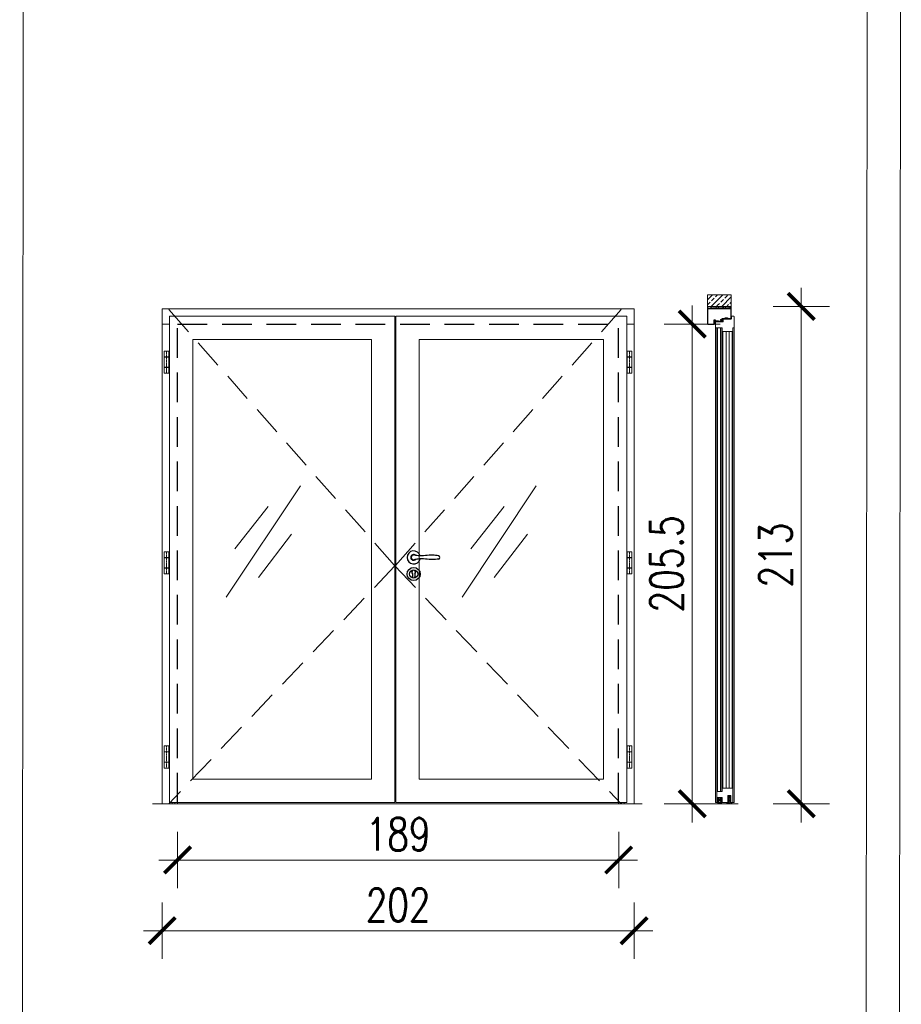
# Model space of a CAD drawing. Header units: millimetres. Extents: x 23192 to 149900, y -396339 to -79279.
# Tile 121 of 136: x 80975 to 81353, y -211054 to -210633. Entities that reach past the tile are written whole.
import ezdxf

# ---------------------------------------------------------------- set-up
doc = ezdxf.new("R2010")
doc.units = ezdxf.units.MM
doc.linetypes.add('CENTER', pattern=[0.6, 0.375, -0.075, 0.075, -0.075])
doc.linetypes.add('DASHED', pattern=[19.05, 12.7, -6.35])
doc.layers.get('0').update_dxf_attribs({"lineweight": 0})
for name, color, linetype, lineweight in [('0_LEGENDA', 7, 'Continuous', 13), ('Drzwi - hatch', 8, 'Continuous', 5), ('Drzwi KRAWĘDZIE', 7, 'Continuous', 20), ('Drzwi Kreskowanie', 252, 'Continuous', 5)]:
    doc.layers.add(name, color=color, linetype=linetype, lineweight=lineweight)
for name, color, linetype in [('Drzwi - klamki', 150, 'Continuous'), ('Drzwi PRZER-DUŻA', 240, 'DASHED'), ('GRUBA', 4, 'Continuous')]:
    doc.layers.add(name, color=color, linetype=linetype)
doc.styles.add('SIMPLEX', font='simplex.shx', dxfattribs={"width": 0.77})
doc.dimstyles.new('OL PB 200', dxfattribs={"dimscale": 4, "dimtxt": 3.5, "dimasz": 0.2, "dimexe": 10, "dimexo": 10, "dimgap": 1, "dimtad": 1, "dimdec": 1, "dimrnd": 0.5, "dimzin": 9, "dimdsep": 46, "dimtxsty": 'SIMPLEX', "dimblk": 'thick_MSz', "dimcen": 0.1, "dimdle": 8, "dimse1": 1, "dimse2": 1, "dimclrd": 256, "dimclre": 256, "dimclrt": 3, "dimadec": 1, "dimazin": 2, "dimtfac": 1, "dimtdec": 1, "dimtix": 1, "dimtofl": 0, "dimtmove": 2, "dimatfit": 3, "dimldrblk": 'thick_MSz', "dimfxl": 10, "dimfxlon": 1, "dimtolj": 1, "dimlwd": -1, "dimlwe": -1, "dimarcsym": 0})

# ---------------------------------------------------------------- blocks, each defined once
blk = doc.blocks.new('DA8083FR')
at = {"ltscale": 0.05}
for p, q in [((-6.399964, 0), (-8.399964, 0)), ((8.400024, 0), (6.400024, 0))]:
    blk.add_line(p, q, dxfattribs=at)
at = {"ltscale": 0.175}
for p, q in [((-3.5, 0), (3.5, 0)), ((-3.5, -1.199997), (3.5, -1.199997))]:
    blk.add_line(p, q, dxfattribs=at)
at = {"ltscale": 0.1125}
for p, q in [((-3.5, -2.900009), (-3.5, 0)), ((3.5, -2.900009), (3.5, 0))]:
    blk.add_line(p, q, dxfattribs=at)
at = {"ltscale": 0.3625}
for p, q in [((-9, -3.400009), (-9, -17.900009)), ((9, -3.400009), (9, -17.900009))]:
    blk.add_line(p, q, dxfattribs=at)
at = {"ltscale": 0.015}
for p, q in [((-8.699951, -0.300003), (-8.699951, -0.900009)), ((8.700012, -0.900009), (8.700012, -0.300003))]:
    blk.add_line(p, q, dxfattribs=at)
at = {"ltscale": 0.1}
for p, q in [((-8.5, -2.900009), (-4.5, -2.900009)), ((4.5, -2.900009), (8.5, -2.900009))]:
    blk.add_line(p, q, dxfattribs=at)
at = {"ltscale": 0.025}
for p, q in [((-8.399964, -1.199997), (-7.399964, -1.199997)), ((7.400024, -1.199997), (8.400024, -1.199997))]:
    blk.add_line(p, q, dxfattribs=at)
at = {"ltscale": 0.0875}
for p, q in [((-4.5, -18.900009), (-8, -18.900009)), ((8, -18.900009), (4.5, -18.900009))]:
    blk.add_line(p, q, dxfattribs=at)
at = {"ltscale": 0.098125}
for p, q in [((-7.799988, -22.825012), (-7.799988, -18.900009)), ((7.800049, -22.825012), (7.800049, -18.900009))]:
    blk.add_line(p, q, dxfattribs=at)
at = {"ltscale": 0.0325}
for p, q in [((-7.199951, -1.400009), (-7.199951, -2.699997)), ((7.200012, -2.699997), (7.200012, -1.400009))]:
    blk.add_line(p, q, dxfattribs=at)
at = {"ltscale": 0.098614}
for p, q in [((-6.839722, -18.900009), (-7.000305, -22.841293)), ((6.839783, -18.900009), (7.000366, -22.841293))]:
    blk.add_line(p, q, dxfattribs=at)
at = {"ltscale": 0.00918}
blk.add_line((-6.195435, -18.900009), (-6.113953, -19.258041), dxfattribs=at)
at = {"ltscale": 0.01516}
for p, q in [((-6.094483, -19.583938), (-6.157593, -20.187042)), ((6.157654, -20.187042), (6.094543, -19.583938))]:
    blk.add_line(p, q, dxfattribs=at)
at = {"ltscale": 0.0575}
for p, q in [((-6, -2.699997), (-6, -0.400009)), ((6, -0.400009), (6, -2.699997))]:
    blk.add_line(p, q, dxfattribs=at)
at = {"ltscale": 0.013848}
blk.add_line((-5.560852, -20.249466), (-5.503174, -19.698562), dxfattribs=at)
at = {"ltscale": 0.043857}
for p, q in [((-5.30426, -19.519378), (-3.549988, -19.519378)), ((5.304321, -19.519378), (3.550049, -19.519378))]:
    blk.add_line(p, q, dxfattribs=at)
at = {"ltscale": 0.4}
for p, q in [((-4.5, -2.900009), (-4.5, -18.900009)), ((4.5, -2.900009), (4.5, -18.900009))]:
    blk.add_line(p, q, dxfattribs=at)
at = {"ltscale": 0.225}
for p, q in [((-4.5, -2.900009), (4.5, -2.900009)), ((4.5, -2.900009), (-4.5, -2.900009)), ((4.5, -18.900009), (-4.5, -18.900009))]:
    blk.add_line(p, q, dxfattribs=at)
at = {"ltscale": 0.194121}
blk.add_line((-3.882385, -18.900009), (3.882446, -18.900009), dxfattribs=at)
at = {"ltscale": 0.061736}
for p, q in [((-3.349976, -19.719375), (-3.349976, -22.188797)), ((3.350036, -19.719375), (3.350036, -22.188797))]:
    blk.add_line(p, q, dxfattribs=at)
at = {"ltscale": 0.016505}
blk.add_line((-2.75, -21.147186), (-2.892883, -21.791748), dxfattribs=at)
at = {"ltscale": 0.035695}
for p, q in [((-2.75, -19.719375), (-2.75, -21.147186)), ((2.75, -21.147186), (2.75, -19.719375))]:
    blk.add_line(p, q, dxfattribs=at)
at = {"ltscale": 0.127501}
blk.add_line((2.550049, -19.519378), (-2.549988, -19.519378), dxfattribs=at)
at = {"ltscale": 0.108406}
blk.add_line((-2.168091, -10.699997), (2.168152, -10.699997), dxfattribs=at)
at = {"ltscale": 0.107848}
blk.add_line((2.156982, -9.5), (-2.156922, -9.5), dxfattribs=at)
at = {"ltscale": 0.017671}
blk.add_line((-0.353394, -23.37442), (0.353454, -23.37442), dxfattribs=at)
at = {"ltscale": 0.009999}
blk.add_line((0.200012, -2.900009), (-0.199951, -2.900009), dxfattribs=at)
at = {"ltscale": 0.012222}
blk.add_line((0, -6.6958), (0, -7.184692), dxfattribs=at)
at = {"ltscale": 0.016633}
blk.add_line((0, -7.184692), (0, -7.850006), dxfattribs=at)
at = {"ltscale": 0.016506}
blk.add_line((2.892944, -21.791748), (2.75, -21.147186), dxfattribs=at)
at = {"ltscale": 0.013847}
blk.add_line((5.560913, -20.24942), (5.503235, -19.698562), dxfattribs=at)
at = {"ltscale": 0.009179}
blk.add_line((6.114014, -19.258041), (6.195434, -18.900009), dxfattribs=at)
for points in [[(-8.5, -2.900009), (-8.599732, -2.910064), (-8.695374, -2.939758), (-8.858215, -3.051193), (-8.963745, -3.213195), (-9, -3.400009)], [(-8, -18.900009), (-8.202698, -18.879196), (-8.394165, -18.819046), (-8.567505, -18.723373), (-8.721863, -18.592086), (-8.838684, -18.444503), (-8.929993, -18.267639), (-8.982666, -18.086334), (-9, -17.900009)], [(8, -18.900009), (8.202698, -18.879196), (8.394165, -18.819046), (8.567505, -18.723373), (8.721863, -18.592086), (8.838684, -18.444503), (8.929993, -18.267639), (8.982666, -18.086334), (9, -17.900009)], [(9, -3.400009), (8.963806, -3.213195), (8.858276, -3.051193), (8.695373, -2.939758), (8.599792, -2.910064), (8.5, -2.900009)]]:
    blk.add_lwpolyline(points)
for radius in [3.404208, 2.915314, 2.25]:
    blk.add_circle((0, -10.100006), radius)
for centre, radius, start, end in [((-8.399964, -0.300003), 0.3, 90.000003, 180.000005), ((-8.399964, -0.900009), 0.3, 179.999991, 270.000001), ((-7.399964, -22.824997), 0.4, 180.001125, 357.665424), ((-7.399964, -1.400009), 0.2, 0, 90.000003), ((-7.399964, -2.699997), 0.2, 270.000001, 0), ((-6.399964, -0.400009), 0.4, 0, 90.000003), ((-3.671143, -20.447189), 2.5, 174.027059, 289.64092), ((-7.08905, -19.479889), 1, 354.027419, 12.81746), ((-5.799988, -2.699997), 0.2, 179.999991, 270.000001), ((-3.671143, -20.447189), 1.9, 174.026868, 275.613132), ((-5.30426, -19.719375), 0.2, 89.999996, 174.026704), ((-3.549988, -19.719375), 0.2, 359.999983, 89.999996), ((-3.5, -22.188797), 0.15, 275.61264, 0.000569), ((-2.599976, -21.856674), 0.3, 167.500472, 240.643356), ((-2.763611, -22.990097), 0.2, 62.74125, 109.632466), ((-2.549988, -19.719375), 0.2, 89.998555, 180.000005), ((0.929809, -15.581268), 7.5, 240.643274, 262.6826), ((-0.353394, -18.311325), 5.063093, 242.745388, 270.000001), ((0, -22.821808), 0.2, 262.681781, 277.318221), ((-0.929749, -15.581268), 7.5, 277.317456, 299.356727), ((0.353454, -18.311325), 5.063093, 269.999673, 297.254614), ((2.550049, -19.719375), 0.2, 359.999983, 89.998855), ((2.763672, -22.990097), 0.2, 70.364834, 117.260729), ((2.600036, -21.856674), 0.3, 299.356263, 12.499337), ((3.671203, -20.447189), 2.5, 250.359081, 5.972941), ((3.5, -22.188797), 0.15, 179.999691, 264.388645), ((3.550049, -19.719375), 0.2, 89.999996, 180.000005), ((3.671203, -20.447189), 1.900002, 264.386569, 5.974443), ((5.304321, -19.719375), 0.2, 5.973296, 89.999996), ((5.800049, -2.699997), 0.2, 270.000001, 0), ((6.400024, -0.400009), 0.4, 90.000003, 180.000005), ((7.089111, -19.479889), 1, 167.18224, 185.972268), ((7.400024, -22.824997), 0.4, 182.334564, 359.998863), ((7.400024, -1.400009), 0.2, 90.000003, 179.999991), ((7.400024, -2.699997), 0.2, 179.999991, 270.000001), ((8.400024, -0.300003), 0.3, 0, 90.000003), ((8.400024, -0.900009), 0.3, 270.000001, 0.00001)]:
    blk.add_arc(centre, radius, start, end)
blk = doc.blocks.new('thick_MSz')
for p, q in [((0, 15), (0, -15)), ((-10, 0), (10, 0))]:
    blk.add_line(p, q)
at = {"const_width": 2, "elevation": 2}
blk.add_lwpolyline([(-7.07, -7.07), (7.07, 7.07)], dxfattribs=at)
blk = doc.blocks.new('*D311')
at = {"layer": '0_LEGENDA', "transparency": 16777216}
blk.add_line((81263.11, -210967.52), (81263.11, -210763.72), dxfattribs=at)
at = {"layer": 'DEFPOINTS', "color": 0, "transparency": 16777216}
for p in [(81263.11, -210762.92), (81271.16, -210762.92), (81268.25, -210968.32)]:
    blk.add_point(p, dxfattribs=at)
at = {"layer": '0_LEGENDA', "transparency": 16777216, "xscale": 0.8, "yscale": 0.8, "zscale": 0.8}
for p, rotation in [((81263.11, -210762.92), 90), ((81263.11, -210968.32), 270)]:
    blk.add_blockref('thick_MSz', p, dxfattribs=dict(at, rotation=rotation))
at = {"layer": '0_LEGENDA', "color": 3, "transparency": 16777216, "insert": (81252.11, -210865.62), "char_height": 14, "attachment_point": 5, "rotation": 90, "style": 'SIMPLEX'}
blk.add_mtext('\\A1;205.5', dxfattribs=at)
blk = doc.blocks.new('*D312')
at = {"layer": '0_LEGENDA', "transparency": 16777216}
blk.add_line((81309.78, -210756.12), (81309.78, -210967.52), dxfattribs=at)
at = {"layer": 'DEFPOINTS', "color": 0, "transparency": 16777216}
for p in [(81279.75, -210755.32), (81279.75, -210968.32), (81309.78, -210968.32)]:
    blk.add_point(p, dxfattribs=at)
at = {"layer": '0_LEGENDA', "transparency": 16777216, "xscale": 0.8, "yscale": 0.8, "zscale": 0.8}
for p, rotation in [((81309.78, -210755.32), 90), ((81309.78, -210968.32), 270)]:
    blk.add_blockref('thick_MSz', p, dxfattribs=dict(at, rotation=rotation))
at = {"layer": '0_LEGENDA', "color": 3, "transparency": 16777216, "insert": (81298.78, -210861.82), "char_height": 14, "attachment_point": 5, "rotation": 90, "style": 'SIMPLEX'}
blk.add_mtext('\\A1;213', dxfattribs=at)
blk = doc.blocks.new('*D313')
at = {"layer": '0_LEGENDA', "transparency": 16777216}
blk.add_line((81036.99, -211022.7), (81237.4, -211022.7), dxfattribs=at)
at = {"layer": 'DEFPOINTS', "color": 0, "transparency": 16777216}
for p in [(81036.19, -210968.32), (81238.2, -210968.32), (81238.2, -211022.7)]:
    blk.add_point(p, dxfattribs=at)
at = {"layer": '0_LEGENDA', "transparency": 16777216, "xscale": 0.8, "yscale": 0.8, "zscale": 0.8, "rotation": 180}
blk.add_blockref('thick_MSz', (81036.19, -211022.7), dxfattribs=at)
at = {"layer": '0_LEGENDA', "transparency": 16777216, "xscale": 0.8, "yscale": 0.8, "zscale": 0.8}
blk.add_blockref('thick_MSz', (81238.2, -211022.7), dxfattribs=at)
at = {"layer": '0_LEGENDA', "color": 3, "transparency": 16777216, "insert": (81137.19, -211011.7), "char_height": 14, "attachment_point": 5, "style": 'SIMPLEX'}
blk.add_mtext('\\A1;202', dxfattribs=at)
blk = doc.blocks.new('*D314')
at = {"layer": '0_LEGENDA', "transparency": 16777216}
blk.add_line((81043.59, -210992.43), (81230.8, -210992.43), dxfattribs=at)
at = {"layer": 'DEFPOINTS', "color": 0, "transparency": 16777216}
for p in [(81042.79, -210967.82), (81231.6, -210967.21), (81231.6, -210992.43)]:
    blk.add_point(p, dxfattribs=at)
at = {"layer": '0_LEGENDA', "transparency": 16777216, "xscale": 0.8, "yscale": 0.8, "zscale": 0.8, "rotation": 180}
blk.add_blockref('thick_MSz', (81042.79, -210992.43), dxfattribs=at)
at = {"layer": '0_LEGENDA', "transparency": 16777216, "xscale": 0.8, "yscale": 0.8, "zscale": 0.8}
blk.add_blockref('thick_MSz', (81231.6, -210992.43), dxfattribs=at)
at = {"layer": '0_LEGENDA', "color": 3, "transparency": 16777216, "insert": (81137.19, -210981.43), "char_height": 14, "attachment_point": 5, "style": 'SIMPLEX'}
blk.add_mtext('\\A1;189', dxfattribs=at)

msp = doc.modelspace()

# ---------------------------------------------------------------- hatches: boundary and pattern name
at = {"layer": 'Drzwi - hatch'}
h = msp.add_hatch(dxfattribs=at)
h.set_pattern_fill('ANSI33', color=256, scale=0.5)
h.set_pattern_definition([(45, (81389.8043, -215005.6126), (-2.245064, 2.245064), []), (45, (81392.0493, -215005.6126), (-2.245064, 2.245064), [1.5875, -0.79375])])
h.paths.add_polyline_path([(81269.553, -210750.327), (81269.553, -210755.323), (81279.753, -210755.323), (81279.753, -210750.327)])
h = msp.add_hatch(dxfattribs=at)
h.set_pattern_fill('AR-CONC', color=256, scale=0.003)
h.set_pattern_definition([(50, (82719.0565, -215281.29406), (0.546554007, -0.047817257), [0.05715, -0.62865]), (355, (82719.0565, -215281.29406), (-0.105730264, 0.573170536), [0.04572, -0.50292175]), (100.451445, (82719.10204, -215281.29804), (0.44082374, 0.525353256), [0.048570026, -0.534270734]), (46.1842, (82719.0565, -215281.14166), (0.81323712, -0.12612698), [0.085725, -0.942975]), (96.635558, (82719.1243, -215281.1522), (0.7122124, 0.74227837), [0.07285507, -0.80140682]), (351.184151, (82719.0565, -215281.14166), (0.7122124, 0.74227837), [0.0685799, -0.7543792]), (21, (82719.1327, -215281.17976), (0.454843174, -0.306795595), [0.05715, -0.62865]), (326, (82719.1327, -215281.17976), (0.185406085, 0.5525639), [0.04572, -0.50292]), (71.451445, (82719.1706, -215281.2053), (0.64024926, 0.245768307), [0.048570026, -0.53426981]), (37.5, (82719.0565, -215281.29406), (0.00926581, 0.253665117), [0, -0.496824, 0, -0.51054, 0, -0.504825]), (7.5, (82719.0565, -215281.29406), (0.200458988, 0.300541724), [0, -0.291084, 0, -0.485394, 0, -0.192405]), (327.5, (82718.88656, -215281.29406), (0.4067717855, -0.017186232), [0, -0.1905, 0, -0.59436, 0, -0.78867]), (317.5, (82718.81036, -215281.29406), (0.444387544, 0.076279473), [0, -0.24765, 0, -0.394716, 0, -0.56007])])
h.paths.add_polyline_path([(81269.753, -210755.323), (81269.753, -210756.323), (81279.753, -210756.323), (81279.753, -210755.323)])
at = {"layer": 'Drzwi Kreskowanie'}
h = msp.add_hatch(dxfattribs=at)
h.set_pattern_fill('ANSI37', color=256, scale=0.05, style=0)
h.set_pattern_definition([(135, (87273.91536, -210185.84874), (0.1122532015, 0.1122532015), []), (45, (87273.91536, -210185.84874), (0.1122532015, -0.1122532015), [])])
h.paths.add_polyline_path([(81273.353, -210761.668), (81273.353, -210761.468), (81274.353, -210761.468), (81274.353, -210761.668)])
h = msp.add_hatch(dxfattribs=at)
h.set_pattern_fill('ANSI37', color=256, scale=0.05, style=0)
h.set_pattern_definition([(135, (87277.81536, -210184.65353), (0.1122532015, 0.1122532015), []), (45, (87277.81536, -210184.65353), (0.1122532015, -0.1122532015), [])])
h.paths.add_polyline_path([(81277.253, -210760.473), (81277.253, -210760.273), (81278.253, -210760.273), (81278.253, -210760.473)])

# ---------------------------------------------------------------- linework, layer by layer
for p, q in [((81039.291, -210762.923), (81036.191, -210762.923)), ((81238.196, -210762.923), (81235.096, -210762.923)), ((81275.853, -210761.043), (81275.853, -210760.959)), ((81275.853, -210761.2), (81275.853, -210761.278))]:
    msp.add_line(p, q)
at = {"ltscale": 0.2}
for p, q in [((81275.953, -210961.623), (81275.953, -210766.023)), ((81276.253, -210961.623), (81276.254, -210766.023))]:
    msp.add_line(p, q, dxfattribs=at)
at = {"linetype": 'CENTER', "ltscale": 0.5}
for p, q in [((81038.091, -210774.473), (81038.091, -210783.923)), ((81236.296, -210774.473), (81236.296, -210783.923)), ((81038.091, -210860.423), (81038.091, -210869.873)), ((81236.296, -210860.423), (81236.296, -210869.873)), ((81038.091, -210943.573), (81038.091, -210953.023)), ((81236.296, -210943.573), (81236.296, -210953.023))]:
    msp.add_line(p, q, dxfattribs=at)
at = {"linetype": 'DASHED'}
for points in [[(81039.031, -210756.665), (81135.841, -210866.494), (81039.031, -210968.323)], [(81232.651, -210756.665), (81135.841, -210866.494), (81232.651, -210968.323)]]:
    msp.add_lwpolyline(points, dxfattribs=at)
at = {"ltscale": 0.2}
msp.add_lwpolyline([(81275.803, -210963.123), (81275.804, -210764.523)], dxfattribs=at)
at = {"layer": '0_LEGENDA', "linetype": 'ByBlock', "ltscale": 5}
for p, q in [((81350.642, -212469.575), (81352.584, -210159.561)), ((80975.194, -212469.568), (80977.132, -210164.161)), ((81336.425, -212469.575), (81338.354, -210174.462))]:
    msp.add_line(p, q, dxfattribs=at)
at = {"layer": '0_LEGENDA'}
for points in [[(81136.146, -210967.823), (81235.096, -210967.823), (81235.096, -210759.523), (81136.146, -210759.523)], [(81125.841, -210769.523), (81049.291, -210769.523), (81049.291, -210957.823), (81125.841, -210957.823)], [(81146.146, -210957.823), (81225.096, -210957.823), (81225.096, -210769.523), (81146.146, -210769.523)]]:
    msp.add_lwpolyline(points, close=True, dxfattribs=at)
for points in [[(81063.592, -210879.859), (81095.327, -210832.135)], [(81164.574, -210879.859), (81196.309, -210832.135)], [(81067.346, -210859.217), (81081.568, -210840.992)], [(81168.328, -210859.217), (81182.551, -210840.992)], [(81077.375, -210871.427), (81091.597, -210852.838)], [(81178.357, -210871.427), (81192.58, -210852.838)]]:
    msp.add_lwpolyline(points, dxfattribs=at)
at = {"layer": 'Drzwi - klamki', "ltscale": 0.2}
for p, q in [((81142.696, -210862.573), (81142.696, -210863.073)), ((81142.696, -210862.573), (81142.826, -210862.573)), ((81142.696, -210863.073), (81142.826, -210863.073)), ((81143.321, -210869.841), (81143.321, -210871.091)), ((81144.371, -210869.841), (81144.371, -210871.091))]:
    msp.add_line(p, q, dxfattribs=at)
for centre, radius in [((81143.846, -210869.941), 2.8), ((81143.851, -210869.945), 1.8)]:
    msp.add_circle(centre, radius, dxfattribs=at)
for centre, radius, start, end in [((81143.846, -210862.823), 2.801, 13.27153, 346.72847), ((81143.846, -210862.823), 1.25, 42.90378, 317.09622), ((81143.846, -210862.823), 1.05, 64.69984, 295.30016), ((81154.256, -210862.823), 0.74, 288.92464, 71.07536), ((81143.846, -210869.141), 0.875, 306.8699, 233.1301), ((81143.846, -210871.091), 0.525, 180, 270), ((81143.846, -210871.091), 0.525, 270, 0)]:
    msp.add_arc(centre, radius, start, end, dxfattribs=at)
for points in [[(81154.496, -210862.123), (81151.996, -210861.873), (81145.7, -210862.123), (81143.846, -210861.773)], [(81154.496, -210863.523), (81151.996, -210863.773), (81145.7, -210863.523), (81143.846, -210863.873)]]:
    msp.add_spline(points, degree=3, dxfattribs=at)
at = {"layer": 'Drzwi KRAWĘDZIE'}
for p, q in [((81036.191, -210968.323), (81036.191, -210756.323)), ((81238.196, -210756.323), (81036.191, -210756.323)), ((81231.194, -210756.323), (81036.191, -210756.323)), ((81238.196, -210968.323), (81238.196, -210756.323)), ((81269.553, -210756.323), (81269.553, -210755.323)), ((81279.753, -210756.323), (81279.753, -210755.323)), ((81135.841, -210759.523), (81039.291, -210759.523)), ((81039.291, -210967.823), (81039.291, -210759.523)), ((81135.841, -210967.823), (81135.841, -210759.523)), ((81136.146, -210760.723), (81135.841, -210760.723)), ((81235.096, -210759.523), (81136.146, -210759.523)), ((81136.146, -210967.823), (81136.146, -210759.523)), ((81235.096, -210967.823), (81235.096, -210759.523)), ((81272.453, -210761.123), (81272.453, -210762.823)), ((81272.453, -210761.123), (81272.453, -210762.823)), ((81272.453, -210762.823), (81272.685, -210762.64)), ((81272.853, -210761.173), (81272.503, -210761.173)), ((81272.503, -210761.173), (81272.503, -210761.468)), ((81272.503, -210761.173), (81272.503, -210761.468)), ((81272.848, -210761.438), (81272.503, -210761.468)), ((81272.601, -210761.51), (81272.503, -210762.062)), ((81272.601, -210761.51), (81272.503, -210761.519)), ((81272.601, -210761.51), (81272.503, -210761.519)), ((81272.601, -210761.51), (81272.503, -210762.062)), ((81272.503, -210761.519), (81272.503, -210762.062)), ((81272.503, -210761.519), (81272.503, -210762.062)), ((81272.642, -210761.562), (81272.503, -210762.348)), ((81272.642, -210761.562), (81272.503, -210762.348)), ((81272.503, -210762.348), (81272.503, -210762.72)), ((81272.503, -210762.348), (81272.503, -210762.72)), ((81272.503, -210762.72), (81272.691, -210762.572)), ((81272.642, -210761.562), (81272.803, -210761.695)), ((81272.853, -210761.488), (81272.653, -210761.505)), ((81272.653, -210761.505), (81272.853, -210761.672)), ((81272.685, -210762.64), (81272.862, -210762.823)), ((81272.691, -210762.572), (81272.868, -210762.767)), ((81272.803, -210761.695), (81272.814, -210761.755)), ((81272.862, -210762.823), (81273.053, -210762.823)), ((81273.053, -210762.808), (81272.921, -210762.778)), ((81275.242, -210761.089), (81275.242, -210761.156)), ((81275.313, -210761.274), (81275.243, -210761.162)), ((81275.244, -210761.083), (81275.325, -210760.963)), ((81275.416, -210761.279), (81275.322, -210761.279)), ((81275.437, -210760.958), (81275.334, -210760.958)), ((81275.443, -210760.975), (81275.364, -210761.052)), ((81275.364, -210761.052), (81275.512, -210761.046)), ((81275.521, -210761.218), (81275.364, -210761.209)), ((81275.364, -210761.209), (81275.424, -210761.261)), ((81275.512, -210761.046), (81275.582, -210760.962)), ((81275.587, -210761.276), (81275.521, -210761.218)), ((81275.677, -210760.958), (81275.59, -210760.958)), ((81275.653, -210761.279), (81275.594, -210761.279)), ((81275.684, -210760.977), (81275.614, -210761.043)), ((81275.614, -210761.043), (81275.853, -210761.043)), ((81275.853, -210761.2), (81275.614, -210761.2)), ((81275.614, -210761.2), (81275.661, -210761.261)), ((81275.853, -210760.618), (81275.853, -210760.959)), ((81275.853, -210760.959), (81275.853, -210760.649)), ((81275.853, -210760.958), (81275.853, -210760.649)), ((81275.853, -210760.649), (81275.853, -210760.959)), ((81275.853, -210761.278), (81275.853, -210761.718)), ((81275.853, -210761.718), (81275.853, -210761.278)), ((81275.853, -210761.278), (81275.853, -210761.718)), ((81275.853, -210761.278), (81275.853, -210761.664)), ((81275.891, -210760.606), (81276.732, -210760.518)), ((81275.952, -210761.718), (81275.907, -210761.718)), ((81275.951, -210760.717), (81275.951, -210761.607)), ((81275.971, -210760.695), (81276.186, -210760.673)), ((81276.035, -210761.522), (81275.971, -210761.613)), ((81276.063, -210761.578), (81275.999, -210761.691)), ((81276.106, -210760.926), (81276.106, -210760.919)), ((81276.108, -210760.935), (81276.202, -210761.097)), ((81276.203, -210760.814), (81276.111, -210760.906)), ((81276.286, -210761.713), (81276.136, -210761.566)), ((81276.174, -210760.948), (81276.19, -210760.985)), ((81276.282, -210761.618), (81276.176, -210761.515)), ((81276.261, -210760.835), (81276.18, -210760.916)), ((81276.19, -210760.985), (81276.232, -210761.072)), ((81276.21, -210760.694), (81276.211, -210760.798)), ((81276.212, -210761.126), (81276.212, -210761.328)), ((81276.23, -210761.346), (81276.254, -210761.346)), ((81276.232, -210761.072), (81276.254, -210761.11)), ((81276.26, -210761.132), (81276.26, -210761.281)), ((81276.261, -210760.835), (81276.261, -210760.723)), ((81276.276, -210761.288), (81276.276, -210761.288)), ((81276.282, -210761.281), (81276.282, -210761.032)), ((81276.282, -210761.364), (81276.282, -210761.618)), ((81276.744, -210760.618), (81276.292, -210760.688)), ((81276.324, -210761.721), (81276.307, -210761.721)), ((81276.317, -210760.997), (81276.317, -210760.997)), ((81276.353, -210761.032), (81276.353, -210761.693)), ((81276.78, -210760.575), (81276.78, -210760.561)), ((81273.053, -210764.523), (81273.053, -210963.123)), ((81273.653, -210764.523), (81273.653, -210967.823)), ((81273.953, -210764.523), (81273.953, -210963.123)), ((81275.203, -210764.523), (81275.203, -210963.123)), ((81277.553, -210961.623), (81277.553, -210766.023)), ((81278.853, -210961.623), (81278.853, -210766.023)), ((81280.153, -210961.623), (81280.153, -210766.023)), ((81280.453, -210967.823), (81280.453, -210766.023)), ((81281.053, -210764.523), (81281.053, -210963.123)), ((81037.091, -210783.973), (81037.091, -210774.473)), ((81037.091, -210774.473), (81039.091, -210774.473)), ((81039.091, -210783.973), (81039.091, -210774.473)), ((81235.296, -210783.973), (81235.296, -210774.473)), ((81237.296, -210774.473), (81235.296, -210774.473)), ((81237.296, -210783.973), (81237.296, -210774.473)), ((81037.091, -210776.973), (81039.091, -210776.973)), ((81037.091, -210777.073), (81039.091, -210777.073)), ((81237.296, -210776.973), (81235.296, -210776.973)), ((81237.296, -210777.073), (81235.296, -210777.073)), ((81037.091, -210781.373), (81039.091, -210781.373)), ((81037.091, -210781.473), (81039.091, -210781.473)), ((81037.091, -210783.973), (81039.091, -210783.973)), ((81237.296, -210781.373), (81235.296, -210781.373)), ((81237.296, -210781.473), (81235.296, -210781.473)), ((81237.296, -210783.973), (81235.296, -210783.973)), ((81037.091, -210869.923), (81037.091, -210860.423)), ((81037.091, -210860.423), (81039.091, -210860.423)), ((81039.091, -210869.923), (81039.091, -210860.423)), ((81235.296, -210869.923), (81235.296, -210860.423)), ((81237.296, -210860.423), (81235.296, -210860.423)), ((81237.296, -210869.923), (81237.296, -210860.423)), ((81037.091, -210862.923), (81039.091, -210862.923)), ((81037.091, -210863.023), (81039.091, -210863.023)), ((81237.296, -210862.923), (81235.296, -210862.923)), ((81237.296, -210863.023), (81235.296, -210863.023)), ((81037.091, -210867.323), (81039.091, -210867.323)), ((81037.091, -210867.423), (81039.091, -210867.423)), ((81237.296, -210867.323), (81235.296, -210867.323)), ((81237.296, -210867.423), (81235.296, -210867.423)), ((81037.091, -210869.923), (81039.091, -210869.923)), ((81237.296, -210869.923), (81235.296, -210869.923)), ((81037.091, -210953.073), (81037.091, -210943.573)), ((81037.091, -210943.573), (81039.091, -210943.573)), ((81039.091, -210953.073), (81039.091, -210943.573)), ((81235.296, -210953.073), (81235.296, -210943.573)), ((81237.296, -210943.573), (81235.296, -210943.573)), ((81237.296, -210953.073), (81237.296, -210943.573)), ((81037.091, -210946.073), (81039.091, -210946.073)), ((81037.091, -210946.173), (81039.091, -210946.173)), ((81237.296, -210946.073), (81235.296, -210946.073)), ((81237.296, -210946.173), (81235.296, -210946.173)), ((81037.091, -210950.473), (81039.091, -210950.473)), ((81037.091, -210950.573), (81039.091, -210950.573)), ((81037.091, -210953.073), (81039.091, -210953.073)), ((81237.296, -210950.473), (81235.296, -210950.473)), ((81237.296, -210950.573), (81235.296, -210950.573)), ((81237.296, -210953.073), (81235.296, -210953.073)), ((81278.362, -210964.893), (81278.353, -210967.823)), ((81279.573, -210964.823), (81278.432, -210964.823)), ((81278.462, -210965.133), (81278.453, -210967.823)), ((81279.543, -210964.923), (81278.462, -210964.923)), ((81278.462, -210964.923), (81278.462, -210965.053)), ((81278.462, -210965.053), (81278.587, -210965.053)), ((81278.587, -210965.133), (81278.462, -210965.133)), ((81278.462, -210965.564), (81278.562, -210965.56)), ((81278.495, -210966.616), (81278.462, -210965.564)), ((81278.562, -210965.56), (81278.595, -210966.606)), ((81278.602, -210965.068), (81278.602, -210965.118)), ((81278.618, -210965.623), (81278.618, -210965.703)), ((81278.618, -210965.703), (81278.718, -210965.703)), ((81278.618, -210965.703), (81278.618, -210966.003)), ((81278.638, -210965.603), (81278.648, -210965.603)), ((81278.648, -210965.603), (81278.679, -210965.634)), ((81278.703, -210965.123), (81278.796, -210965.123)), ((81278.703, -210965.399), (81278.703, -210965.123)), ((81278.718, -210965.724), (81278.718, -210965.923)), ((81278.842, -210965.038), (81278.81, -210965.071)), ((81279.163, -210965.038), (81278.842, -210965.038)), ((81278.851, -210965.25), (81278.849, -210965.25)), ((81278.849, -210965.846), (81278.851, -210965.846)), ((81278.858, -210965.248), (81278.859, -210965.248)), ((81278.859, -210965.848), (81278.858, -210965.848)), ((81278.859, -210965.248), (81279.147, -210965.248)), ((81279.147, -210965.848), (81278.859, -210965.848)), ((81279.156, -210965.298), (81278.883, -210965.298)), ((81278.883, -210965.798), (81279.156, -210965.798)), ((81278.933, -210965.018), (81278.933, -210965.038)), ((81278.933, -210965.018), (81279.073, -210965.018)), ((81279.073, -210965.018), (81279.073, -210965.038)), ((81279.149, -210965.249), (81279.147, -210965.248)), ((81279.147, -210965.848), (81279.149, -210965.847)), ((81279.156, -210965.25), (81279.157, -210965.251)), ((81279.157, -210965.845), (81279.156, -210965.846)), ((81279.195, -210965.071), (81279.163, -210965.038)), ((81279.209, -210965.123), (81279.303, -210965.123)), ((81279.288, -210965.923), (81279.288, -210965.724)), ((81279.3, -210965.703), (81279.388, -210965.703)), ((81279.303, -210965.123), (81279.303, -210965.399)), ((81279.326, -210965.634), (81279.358, -210965.603)), ((81279.358, -210965.603), (81279.368, -210965.603)), ((81279.388, -210965.703), (81279.388, -210965.623)), ((81279.388, -210966.003), (81279.388, -210965.703)), ((81279.403, -210965.118), (81279.403, -210965.068)), ((81279.41, -210966.606), (81279.443, -210965.56)), ((81279.418, -210965.053), (81279.543, -210965.053)), ((81279.543, -210965.133), (81279.418, -210965.133)), ((81279.443, -210965.56), (81279.543, -210965.564)), ((81279.543, -210965.564), (81279.51, -210966.616)), ((81279.543, -210965.053), (81279.543, -210964.923)), ((81279.552, -210967.823), (81279.543, -210965.133)), ((81279.652, -210967.823), (81279.643, -210964.893)), ((81241.658, -210968.323), (81032.08, -210968.323)), ((81135.841, -210967.823), (81039.291, -210967.823)), ((81040.391, -210968.323), (81040.391, -210967.823)), ((81041.586, -210968.323), (81041.586, -210967.823)), ((81042.791, -210968.323), (81042.791, -210967.823)), ((81235.096, -210967.823), (81136.146, -210967.823)), ((81231.596, -210968.323), (81231.596, -210967.823)), ((81232.8, -210968.323), (81232.8, -210967.823)), ((81233.996, -210968.323), (81233.996, -210967.823)), ((81268.253, -210968.323), (81282.753, -210968.323)), ((81277.753, -210967.823), (81277.753, -210967.923)), ((81278.353, -210967.823), (81277.753, -210967.823)), ((81278.353, -210967.923), (81277.753, -210967.923)), ((81278.629, -210967.883), (81278.495, -210966.616)), ((81278.595, -210966.606), (81278.605, -210966.605)), ((81278.611, -210966.662), (81278.601, -210966.663)), ((81278.601, -210966.663), (81278.627, -210966.912)), ((81278.605, -210966.605), (81278.611, -210966.662)), ((81278.618, -210966.821), (81278.618, -210966.003)), ((81278.618, -210966.003), (81278.718, -210966.003)), ((81278.627, -210966.912), (81278.702, -210966.904)), ((81278.681, -210966.906), (81278.648, -210966.901)), ((81278.724, -210967.112), (81278.649, -210967.12)), ((81278.649, -210967.12), (81278.725, -210967.845)), ((81278.673, -210967.133), (81278.704, -210967.121)), ((81278.689, -210966.96), (81278.761, -210966.951)), ((81278.772, -210967.054), (81278.699, -210967.06)), ((81278.843, -210966.843), (81278.7, -210966.843)), ((81278.7, -210966.843), (81278.704, -210966.884)), ((81278.703, -210966.723), (81278.703, -210965.923)), ((81278.703, -210965.923), (81279.303, -210965.923)), ((81279.303, -210966.723), (81278.703, -210966.723)), ((81278.704, -210966.884), (81278.704, -210966.888)), ((81278.713, -210967.303), (81279.003, -210967.273)), ((81278.718, -210966.623), (81278.718, -210966.003)), ((81278.731, -210967.138), (81278.738, -210967.201)), ((81278.738, -210967.201), (81278.853, -210967.189)), ((81278.748, -210966.876), (81278.912, -210966.987)), ((81278.912, -210966.987), (81278.775, -210967.13)), ((81279.188, -210966.723), (81278.818, -210966.723)), ((81278.943, -210967.089), (81278.943, -210966.943)), ((81279.003, -210967.273), (81279.292, -210967.303)), ((81279.063, -210966.943), (81279.063, -210967.089)), ((81279.093, -210966.987), (81279.257, -210966.876)), ((81279.23, -210967.13), (81279.093, -210966.987)), ((81279.152, -210967.189), (81279.267, -210967.201)), ((81279.305, -210966.843), (81279.163, -210966.843)), ((81279.306, -210967.06), (81279.233, -210967.054)), ((81279.244, -210966.951), (81279.316, -210966.96)), ((81279.267, -210967.201), (81279.274, -210967.138)), ((81279.28, -210967.845), (81279.356, -210967.12)), ((81279.356, -210967.12), (81279.281, -210967.112)), ((81279.288, -210966.003), (81279.288, -210966.623)), ((81279.288, -210966.003), (81279.388, -210966.003)), ((81279.301, -210966.884), (81279.305, -210966.843)), ((81279.301, -210966.888), (81279.301, -210966.884)), ((81279.301, -210967.121), (81279.333, -210967.133)), ((81279.303, -210965.923), (81279.303, -210966.723)), ((81279.303, -210966.904), (81279.378, -210966.912)), ((81279.357, -210966.901), (81279.324, -210966.906)), ((81279.51, -210966.616), (81279.376, -210967.883)), ((81279.378, -210966.912), (81279.404, -210966.663)), ((81279.388, -210966.003), (81279.388, -210966.821)), ((81279.394, -210966.662), (81279.4, -210966.605)), ((81279.404, -210966.663), (81279.394, -210966.662)), ((81279.4, -210966.605), (81279.41, -210966.606)), ((81280.253, -210967.823), (81279.652, -210967.823)), ((81280.253, -210967.923), (81279.652, -210967.923)), ((81280.253, -210967.923), (81280.253, -210967.823))]:
    msp.add_line(p, q, dxfattribs=at)
for points in [[(81279.753, -210750.327), (81279.753, -210755.323), (81269.553, -210755.323), (81269.553, -210750.327)], [(81274.353, -210761.468), (81274.353, -210761.668), (81273.353, -210761.668), (81273.353, -210761.468)], [(81278.253, -210760.273), (81278.253, -210760.473), (81277.253, -210760.473), (81277.253, -210760.273)]]:
    msp.add_lwpolyline(points, close=True, dxfattribs=at)
msp.add_lwpolyline([(81279.853, -210760.523), (81279.853, -210759.523), (81280.733, -210759.523, -0.4142136), (81281.053, -210759.843), (81281.053, -210764.523), (81280.453, -210764.523), (81280.453, -210766.023), (81275.953, -210766.023), (81275.953, -210764.523), (81273.053, -210764.523), (81273.053, -210762.023, -0.4142136), (81273.153, -210761.923), (81276.353, -210761.923), (81276.353, -210761.043, -0.4142136), (81276.673, -210760.723), (81279.653, -210760.723, 0.4142136)], format="xyb", close=True, dxfattribs=at)
for points in [[(81280.453, -210963.123), (81280.453, -210961.623), (81275.953, -210961.623), (81275.953, -210963.123), (81273.653, -210963.123)], [(81273.853, -210967.823), (81273.853, -210965.723), (81275.853, -210965.723), (81275.853, -210967.823)], [(81279.652, -210967.823), (81279.653, -210967.823), (81279.653, -210964.823), (81278.353, -210964.823), (81278.353, -210967.823)], [(81278.353, -210967.823), (81278.353, -210964.823), (81279.653, -210964.823), (81279.653, -210967.823)], [(81275.633, -210967.823), (81278.353, -210967.823)]]:
    msp.add_lwpolyline(points, dxfattribs=at)
for points in [[(81273.053, -210963.123), (81273.053, -210967.723, 0.4142136), (81273.153, -210967.823), (81273.853, -210967.823)], [(81279.652, -210967.823), (81280.953, -210967.823, 0.4142136), (81281.053, -210967.723), (81281.053, -210963.123)]]:
    msp.add_lwpolyline(points, format="xyb", dxfattribs=at)
msp.add_circle((81279.003, -210965.548), 0.185, dxfattribs=at)
for centre, radius, start, end in [((81272.291, -210762.291), 0.749, 320.42539, 45.71581), ((81272.324, -210762.228), 0.732, 5.00539, 43.71386), ((81272.268, -210762.317), 0.8, 324.84885, 348.99677), ((81275.253, -210761.089), 0.0108, 145.89151, 180), ((81275.253, -210761.156), 0.0108, 180, 212.16432), ((81275.322, -210761.269), 0.0108, 212.16432, 270), ((81275.334, -210760.969), 0.0108, 90, 145.89151), ((81275.416, -210761.269), 0.0108, 270, 42.12574), ((81275.433, -210760.969), 0.0112, 327.18701, 70.31765), ((81275.59, -210760.969), 0.0108, 90, 138.37832), ((81275.594, -210761.268), 0.0108, 228.90641, 270), ((81275.653, -210761.268), 0.0108, 270, 42.6348), ((81275.677, -210760.969), 0.0108, 312.59235, 90), ((81275.896, -210760.649), 0.0434, 95.93988, 180), ((81275.907, -210761.664), 0.0542, 180, 270), ((81275.973, -210760.717), 0.0217, 95.93988, 180), ((81275.962, -210761.607), 0.0108, 180, 324.82408), ((81275.952, -210761.664), 0.0542, 270, 330.49873), ((81276.108, -210761.567), 0.0858, 37.23443, 148.2729), ((81276.105, -210761.605), 0.0496, 37.23443, 148.2729), ((81276.124, -210760.919), 0.0181, 135.01195, 180), ((81276.124, -210760.926), 0.0181, 180, 210.08298), ((81276.201, -210760.936), 0.0289, 135.01195, 202.8251), ((81276.189, -210760.694), 0.0217, 0.19456, 95.93988), ((81276.181, -210760.794), 0.0294, 311.9308, 352.43452), ((81276.141, -210761.134), 0.0716, 6.05413, 30.813), ((81276.23, -210761.328), 0.0181, 180, 270), ((81276.216, -210761.132), 0.0434, 0, 30.08298), ((81276.255, -210761.375), 0.029, 22.04102, 92.41399), ((81276.275, -210761.266), 0.0216, 225.62301, 272.70364), ((81276.298, -210760.723), 0.0361, 98.81043, 180), ((81276.276, -210761.281), 0.00614, 270, 0), ((81276.317, -210761.032), 0.0351, 90, 180), ((81276.307, -210761.693), 0.0289, 223.94643, 270), ((81276.317, -210761.032), 0.0351, 0, 90), ((81276.324, -210761.693), 0.0289, 270, 0), ((81276.737, -210760.561), 0.0434, 0, 95.93988), ((81276.737, -210760.575), 0.0434, 278.81043, 0), ((81278.432, -210964.893), 0.07, 90, 179.80901), ((81278.587, -210965.068), 0.015, 0, 90), ((81278.587, -210965.118), 0.015, 270, 0), ((81278.638, -210965.623), 0.02, 90, 180), ((81279.003, -210965.548), 0.335, 117.26604, 242.73396), ((81279.02, -210965.548), 0.285, 118.69441, 241.30559), ((81279.003, -210965.548), 0.155, 164.59255, 195.40745), ((81278.858, -210965.268), 0.02, 90, 117.26604), ((81278.858, -210965.828), 0.02, 242.73396, 270), ((81278.859, -210965.266), 0.0179, 90.07344, 117.50127), ((81278.859, -210965.83), 0.0179, 242.49873, 269.92656), ((81279.003, -210965.548), 0.155, 135.40745, 164.59255), ((81279.003, -210965.548), 0.155, 195.40745, 224.59255), ((81279.003, -210965.548), 0.155, 104.59255, 135.40745), ((81279.003, -210965.548), 0.155, 224.59255, 255.40745), ((81279.003, -210965.548), 0.155, 75.40745, 104.59255), ((81279.003, -210965.548), 0.155, 255.40745, 284.59255), ((81279.003, -210965.548), 0.155, 44.59255, 75.40745), ((81279.003, -210965.548), 0.155, 284.59255, 315.40745), ((81279.003, -210965.548), 0.155, 15.40745, 44.59255), ((81279.003, -210965.548), 0.155, 315.40745, 344.59255), ((81279.147, -210965.268), 0.02, 62.73396, 90), ((81279.147, -210965.828), 0.02, 270, 297.26604), ((81279.149, -210965.266), 0.0179, 62.65608, 89.75262), ((81279.149, -210965.829), 0.0179, 270.24738, 297.34392), ((81279.003, -210965.548), 0.155, 344.59255, 15.40745), ((81279.02, -210965.548), 0.285, 298.69441, 61.30559), ((81279.003, -210965.548), 0.335, 297.41428, 62.58572), ((81279.368, -210965.623), 0.02, 0, 90), ((81279.418, -210965.068), 0.015, 90, 180), ((81279.418, -210965.118), 0.015, 180, 270), ((81279.573, -210964.893), 0.07, 0.19099, 90), ((81278.353, -210967.823), 0.1, 270, 359.80901), ((81278.653, -210966.871), 0.03, 193.31283, 261), ((81278.728, -210967.873), 0.1, 186.01186, 261.87316), ((81278.695, -210967.01), 0.05, 97.7955, 274.2045), ((81278.683, -210967.161), 0.03, 111, 178.68717), ((81278.713, -210967.253), 0.05, 191.66295, 270), ((81278.684, -210966.886), 0.0202, 291, 330.72405), ((81278.732, -210966.901), 0.03, 55.79869, 186), ((81278.711, -210967.14), 0.02, 6, 111), ((81279.003, -210965.951), 2.041, 261.87316, 278.12684), ((81278.818, -210966.623), 0.1, 180, 270), ((81278.749, -210967.864), 0.03, 141.41686, 329.69824), ((81278.753, -210967.109), 0.03, 186, 316.20131), ((81278.768, -210967), 0.05, 3.36337, 97.7955), ((81278.769, -210967.005), 0.05, 274.2045, 8.63663), ((81279.003, -210965.951), 1.941, 263.25524, 276.74476), ((81278.843, -210966.943), 0.1, 0, 90), ((81278.843, -210967.089), 0.1, 276, 0), ((81279.163, -210966.943), 0.1, 90, 180), ((81279.163, -210967.089), 0.1, 180, 264), ((81279.236, -210967.005), 0.05, 171.36337, 265.7955), ((81279.237, -210967), 0.05, 82.2045, 176.63663), ((81279.188, -210966.623), 0.1, 270, 0), ((81279.252, -210967.109), 0.03, 223.79869, 354), ((81279.256, -210967.864), 0.03, 210.30176, 38.58314), ((81279.274, -210966.901), 0.03, 354, 124.20131), ((81279.294, -210967.14), 0.02, 69, 174), ((81279.277, -210967.873), 0.1, 278.12684, 353.98814), ((81279.292, -210967.253), 0.05, 270, 348.33705), ((81279.321, -210966.886), 0.0202, 209.27595, 249), ((81279.31, -210967.01), 0.05, 265.7955, 82.2045), ((81279.322, -210967.161), 0.03, 1.31283, 69), ((81279.352, -210966.871), 0.03, 279, 346.68717), ((81279.652, -210967.823), 0.1, 180.19099, 270)]:
    msp.add_arc(centre, radius, start, end, dxfattribs=at)
for points, knots in [([(81278.76, -210965.258), (81278.761, -210965.257), (81278.761, -210965.254), (81278.764, -210965.243), (81278.766, -210965.237), (81278.768, -210965.23), (81278.77, -210965.221), (81278.773, -210965.209), (81278.78, -210965.184), (81278.792, -210965.14), (81278.806, -210965.087), (81278.809, -210965.077), (81278.81, -210965.071)], [0, 0, 0, 0, 0.1047205, 0.1287243, 0.1487338, 0.1644171, 0.1801009, 0.2026265, 0.2441635, 0.3727949, 0.6587979, 1, 1, 1, 1]), ([(81278.76, -210965.268), (81278.76, -210965.27), (81278.761, -210965.279), (81278.763, -210965.306), (81278.764, -210965.329)], [0, 0, 0, 0, 0.1734568, 1, 1, 1, 1]), ([(81278.829, -210965.548), (81278.837, -210965.535), (81278.844, -210965.522), (81278.852, -210965.508), (81278.853, -210965.507)], [0, 0, 0, 0, 0.9277367, 1, 1, 1, 1]), ([(81278.853, -210965.589), (81278.849, -210965.582), (81278.841, -210965.568), (81278.833, -210965.555), (81278.829, -210965.548)], [0, 0, 0, 0, 0.4801678, 1, 1, 1, 1]), ([(81278.898, -210965.248), (81278.897, -210965.247), (81278.891, -210965.223), (81278.873, -210965.154), (81278.849, -210965.064), (81278.844, -210965.047), (81278.842, -210965.038)], [0, 0, 0, 0, 0.0183109, 0.3147695, 0.6608628, 1, 1, 1, 1]), ([(81278.883, -210965.298), (81278.883, -210965.298), (81278.881, -210965.294), (81278.878, -210965.285), (81278.872, -210965.271), (81278.864, -210965.259), (81278.857, -210965.251), (81278.853, -210965.25), (81278.851, -210965.25)], [0, 0, 0, 0, 0.008461, 0.1585412, 0.3722965, 0.5820765, 0.7906641, 1, 1, 1, 1]), ([(81278.851, -210965.846), (81278.853, -210965.845), (81278.857, -210965.844), (81278.864, -210965.836), (81278.872, -210965.825), (81278.878, -210965.811), (81278.881, -210965.802), (81278.883, -210965.798), (81278.883, -210965.798)], [0, 0, 0, 0, 0.20933591, 0.41792348, 0.62770338, 0.84145659, 0.99153899, 1, 1, 1, 1]), ([(81278.859, -210965.248), (81278.861, -210965.248), (81278.865, -210965.25), (81278.871, -210965.258), (81278.876, -210965.27), (81278.88, -210965.284), (81278.882, -210965.294), (81278.883, -210965.298), (81278.883, -210965.298)], [0, 0, 0, 0, 0.2093834, 0.417977, 0.6277204, 0.8414402, 0.9915354, 1, 1, 1, 1]), ([(81278.883, -210965.798), (81278.883, -210965.798), (81278.882, -210965.802), (81278.88, -210965.812), (81278.876, -210965.826), (81278.871, -210965.838), (81278.865, -210965.846), (81278.861, -210965.847), (81278.859, -210965.848)], [0, 0, 0, 0, 0.0084646, 0.1585597, 0.3722816, 0.5820232, 0.7906167, 1, 1, 1, 1]), ([(81278.892, -210965.439), (81278.896, -210965.432), (81278.904, -210965.418), (81278.912, -210965.405), (81278.916, -210965.398)], [0, 0, 0, 0, 0.4801663, 1, 1, 1, 1]), ([(81278.916, -210965.698), (81278.909, -210965.685), (81278.901, -210965.672), (81278.893, -210965.658), (81278.892, -210965.657)], [0, 0, 0, 0, 0.9277396, 1, 1, 1, 1]), ([(81278.916, -210965.398), (81278.918, -210965.398), (81278.933, -210965.398), (81278.949, -210965.398), (81278.963, -210965.398)], [0, 0, 0, 0, 0.1367016, 1, 1, 1, 1]), ([(81278.963, -210965.698), (81278.963, -210965.698), (81278.947, -210965.698), (81278.931, -210965.698), (81278.916, -210965.698)], [0, 0, 0, 0, 0.0188367, 1, 1, 1, 1]), ([(81279.042, -210965.398), (81279.042, -210965.398), (81279.058, -210965.398), (81279.074, -210965.398), (81279.089, -210965.398)], [0, 0, 0, 0, 0.0188367, 1, 1, 1, 1]), ([(81279.089, -210965.698), (81279.087, -210965.698), (81279.072, -210965.698), (81279.056, -210965.698), (81279.042, -210965.698)], [0, 0, 0, 0, 0.1367016, 1, 1, 1, 1]), ([(81279.089, -210965.398), (81279.096, -210965.41), (81279.104, -210965.424), (81279.112, -210965.438), (81279.113, -210965.439)], [0, 0, 0, 0, 0.9277396, 1, 1, 1, 1]), ([(81279.113, -210965.657), (81279.109, -210965.664), (81279.101, -210965.678), (81279.093, -210965.691), (81279.089, -210965.698)], [0, 0, 0, 0, 0.4801663, 1, 1, 1, 1]), ([(81279.163, -210965.038), (81279.161, -210965.044), (81279.158, -210965.057), (81279.139, -210965.13), (81279.119, -210965.202), (81279.11, -210965.237), (81279.107, -210965.248)], [0, 0, 0, 0, 0.2849892, 0.5743661, 0.8680149, 1, 1, 1, 1]), ([(81279.156, -210965.298), (81279.156, -210965.298), (81279.157, -210965.296), (81279.158, -210965.289), (81279.158, -210965.277), (81279.157, -210965.263), (81279.154, -210965.253), (81279.15, -210965.25), (81279.149, -210965.249)], [0, 0, 0, 0, 0.0094085, 0.057786, 0.2978874, 0.5329711, 0.7658786, 1, 1, 1, 1]), ([(81279.149, -210965.847), (81279.15, -210965.846), (81279.154, -210965.843), (81279.157, -210965.833), (81279.158, -210965.819), (81279.158, -210965.806), (81279.157, -210965.8), (81279.156, -210965.798), (81279.156, -210965.798)], [0, 0, 0, 0, 0.2341214, 0.4670289, 0.7021126, 0.942214, 0.9905915, 1, 1, 1, 1]), ([(81279.152, -210965.507), (81279.156, -210965.514), (81279.164, -210965.528), (81279.172, -210965.541), (81279.176, -210965.548)], [0, 0, 0, 0, 0.4801678, 1, 1, 1, 1]), ([(81279.176, -210965.548), (81279.169, -210965.56), (81279.161, -210965.574), (81279.153, -210965.588), (81279.152, -210965.589)], [0, 0, 0, 0, 0.9277367, 1, 1, 1, 1]), ([(81279.157, -210965.251), (81279.158, -210965.252), (81279.161, -210965.255), (81279.163, -210965.265), (81279.162, -210965.278), (81279.159, -210965.29), (81279.157, -210965.296), (81279.157, -210965.298), (81279.156, -210965.298)], [0, 0, 0, 0, 0.2340796, 0.4670005, 0.7021258, 0.9422265, 0.9905958, 1, 1, 1, 1]), ([(81279.156, -210965.798), (81279.157, -210965.798), (81279.157, -210965.799), (81279.159, -210965.806), (81279.162, -210965.818), (81279.163, -210965.831), (81279.161, -210965.841), (81279.158, -210965.844), (81279.157, -210965.845)], [0, 0, 0, 0, 0.0094042, 0.0577735, 0.2978742, 0.5329995, 0.7659204, 1, 1, 1, 1]), ([(81279.195, -210965.071), (81279.196, -210965.077), (81279.199, -210965.088), (81279.214, -210965.143), (81279.227, -210965.191), (81279.231, -210965.208), (81279.234, -210965.218), (81279.237, -210965.228), (81279.239, -210965.235), (81279.241, -210965.242), (81279.243, -210965.251), (81279.244, -210965.256), (81279.245, -210965.258), (81279.245, -210965.258)], [0, 0, 0, 0, 0.3352164, 0.6830603, 0.7604456, 0.7871766, 0.81409, 0.8308212, 0.8476507, 0.8631025, 0.8905979, 0.9665356, 1, 1, 1, 1]), ([(81279.241, -210965.328), (81279.242, -210965.306), (81279.244, -210965.279), (81279.245, -210965.27), (81279.245, -210965.268)], [0, 0, 0, 0, 0.8245988, 1, 1, 1, 1]), ([(81279.245, -210965.258), (81279.245, -210965.258), (81279.246, -210965.258), (81279.245, -210965.258), (81279.245, -210965.258)], [0, 0, 0, 0, 0.3616342, 1, 1, 1, 1])]:
    msp.add_open_spline(points, degree=3, knots=knots, dxfattribs=at)
at = {"layer": 'Drzwi PRZER-DUŻA'}
for points in [[(81042.791, -210967.823), (81042.791, -210762.923)], [(81042.791, -210762.923), (81231.596, -210762.923)], [(81231.596, -210967.823), (81231.596, -210762.923)]]:
    msp.add_lwpolyline(points, dxfattribs=at)
at = {"layer": 'GRUBA'}
for p, q in [((81272.453, -210761.123), (81272.453, -210761.636)), ((81272.453, -210761.123), (81272.453, -210761.636)), ((81272.453, -210762.923), (81272.453, -210761.123)), ((81272.453, -210761.123), (81272.453, -210761.636)), ((81272.453, -210761.123), (81272.453, -210761.636))]:
    msp.add_line(p, q, dxfattribs=at)
msp.add_lwpolyline([(81275.853, -210760.959), (81275.853, -210760.523), (81277.254, -210760.523), (81277.254, -210760.523), (81277.253, -210760.523), (81277.253, -210760.273), (81278.253, -210760.273), (81278.253, -210760.523), (81279.253, -210760.523), (81279.253, -210760.523), (81279.753, -210760.523), (81279.753, -210756.323), (81269.553, -210756.323), (81269.553, -210762.603, 0.4142136), (81269.873, -210762.923), (81272.453, -210762.923), (81272.453, -210761.123), (81272.853, -210761.123), (81272.853, -210761.718), (81273.353, -210761.718), (81273.353, -210761.468), (81274.353, -210761.468), (81274.353, -210761.718), (81275.853, -210761.718), (81275.853, -210761.278)], format="xyb", dxfattribs=at)

# ---------------------------------------------------------------- block references
at = {"layer": 'Drzwi KRAWĘDZIE', "xscale": 0.1, "yscale": 0.1, "zscale": 0.1}
msp.add_blockref('DA8083FR', (81274.853, -210965.723), dxfattribs=at)

# ---------------------------------------------------------------- dimensions: what is measured, and where the dimension line sits
at = {"layer": '0_LEGENDA', "color": 7}
for base, p1, p2, picture, middle in [((81309.783, -210968.323), (81279.753, -210755.323), (81279.753, -210968.323), '*D312', (81298.783, -210861.823)), ((81263.108, -210762.923), (81268.253, -210968.323), (81271.163, -210762.923), '*D311', (81252.108, -210865.623))]:
    dim = msp.add_linear_dim(base=base, p1=p1, p2=p2, angle=90, dimstyle='OL PB 200', dxfattribs=at)
    dim.commit()
    dim.dimension.update_dxf_attribs({"geometry": picture, "text_midpoint": middle})
for base, p1, p2, picture, middle in [((81238.196, -211022.701), (81036.191, -210968.323), (81238.196, -210968.323), '*D313', (81137.193, -211011.701)), ((81231.596, -210992.434), (81042.791, -210967.823), (81231.596, -210967.213), '*D314', (81137.193, -210981.434))]:
    dim = msp.add_linear_dim(base=base, p1=p1, p2=p2, dimstyle='OL PB 200', dxfattribs=at)
    dim.commit()
    dim.dimension.update_dxf_attribs({"geometry": picture, "text_midpoint": middle})

doc.saveas('drawing.dxf')
